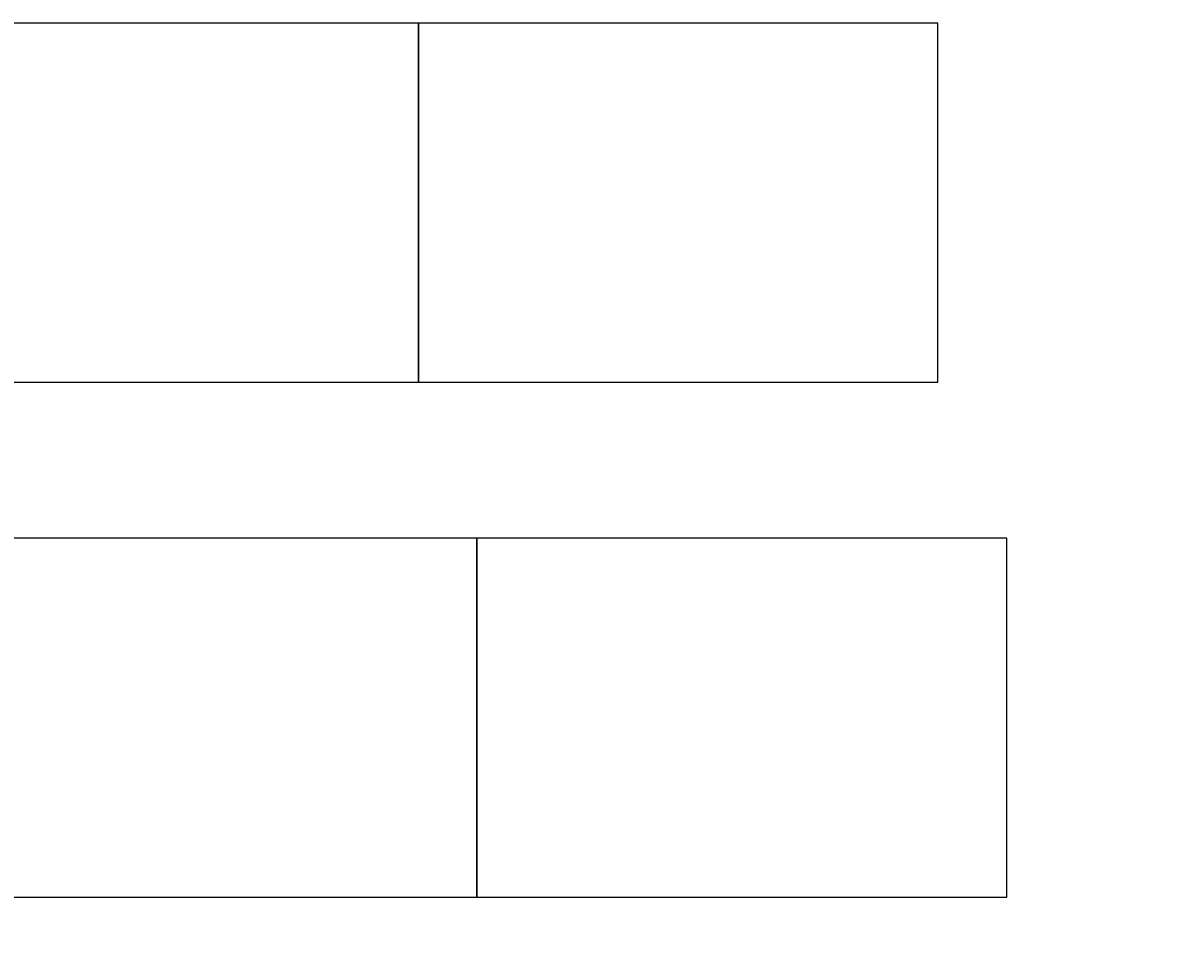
# Model space of a CAD drawing. Header units: feet. Extents: x -163 to 269, y -140 to 167.
# Tile 4 of 7: x 135 to 202, y 0 to 54. Entities that reach past the tile are written whole.
import ezdxf
from ezdxf import colors
from ezdxf.entities.mleader import LeaderData, LeaderLine
from ezdxf.math import Vec2, Vec3

# ---------------------------------------------------------------- set-up
doc = ezdxf.new("R2010")
doc.units = ezdxf.units.FT
doc.header["$MEASUREMENT"] = 0
doc.layers.add('SC_Scratch8', color=7, linetype='Continuous', plot=False)
doc.layers.add('text', color=9, linetype='Continuous')
doc.styles.get("Standard").update_dxf_attribs({"font": 'arial.ttf'})

msp = doc.modelspace()

# ---------------------------------------------------------------- linework, layer by layer
at = {"layer": 'SC_Scratch8', "color": 2, "flags": 128}
for points in [[(127.305, 54.499), (127.305, 33.499), (157.685, 33.499), (157.685, 54.499)], [(130.098, 24.374), (130.098, 3.374), (161.098, 3.374), (161.098, 24.374)]]:
    msp.add_lwpolyline(points, close=True, dxfattribs=at)
at = {"layer": 'SC_Scratch8', "color": 5, "flags": 128}
for points in [[(157.685, 54.499), (157.685, 33.499), (188.065, 33.499), (188.065, 54.499)], [(161.098, 24.374), (161.098, 3.374), (192.098, 3.374), (192.098, 24.374)]]:
    msp.add_lwpolyline(points, close=True, dxfattribs=at)

# ---------------------------------------------------------------- leaders
at = {"layer": 'text'}
ml = msp.add_multileader_mtext('Standard', dxfattribs=at)
ml.set_content('NOTE: POLE, BASE, CABINET, ALL\\PHARDWARE, ETC. {\\H1.00033x;ASSOCIATED WITH \\PTHE INSTALLATION OF THIS ITEM SHALL \\PBE GALVANIZED WITH A BLACK FINISH, \\P\\H0.99943x;PER ODOT SUPPLEMENTAL SPEC 916\\H1.00057x;.\\P} ', color=256)
ml.set_leader_properties(color=256, linetype='ByLayer', lineweight=-1)
ml.build(insert=Vec2(0, 0))
ml.multileader.update_dxf_attribs({"dogleg_length": 0.125, "arrow_head_size": 0.125})
ctx = ml.context
ctx.base_point, ctx.char_height, ctx.arrow_head_size, ctx.landing_gap_size, ctx.plane_origin = Vec3(248.441, 28.306), 0.125, 0.125, 0.125, Vec3(247.806, 27.817)
notes = []
notes.append((ctx, [(0, (0, 0, 0), (0, 0), (1, 0), 1, [])]))
ctx.mtext.insert, ctx.mtext.flow_direction = Vec3(248.566, 28.368), 5
ml = msp.add_multileader_mtext('Standard', dxfattribs=at)
ml.set_content('NOTE: POLE, BASE, CABINET, ALL\\PHARDWARE, ETC. {\\H1.00033x;ASSOCIATED WITH \\PTHE INSTALLATION OF THIS ITEM SHALL \\PBE GALVANIZED WITH A BLACK FINISH, \\P\\H0.99943x;PER ODOT SUPPLEMENTAL SPEC 916\\H1.00057x;.\\P} ', color=256)
ml.set_leader_properties(color=256, linetype='ByLayer', lineweight=-1)
ml.build(insert=Vec2(0, 0))
ml.multileader.update_dxf_attribs({"dogleg_length": 0.125, "arrow_head_size": 0.125})
ctx = ml.context
ctx.base_point, ctx.char_height, ctx.arrow_head_size, ctx.landing_gap_size, ctx.plane_origin = Vec3(243.903, 5.306), 0.125, 0.125, 0.125, Vec3(243.268, 4.817)
notes.append((ctx, [(0, (0, 0, 0), (0, 0), (1, 0), 1, [])]))
ctx.mtext.insert, ctx.mtext.flow_direction = Vec3(244.028, 5.368), 5
for ctx, leaders in notes:
    for number, flags, end, landing, length, lines in leaders:
        leader = LeaderData()
        leader.index, (leader.has_last_leader_line, leader.has_dogleg_vector, leader.attachment_direction) = number, flags
        leader.last_leader_point, leader.dogleg_vector, leader.dogleg_length = Vec3(end), Vec3(landing), length
        for number, points, colour, breaks in lines:
            line = LeaderLine()
            line.index, line.vertices, line.color, line.breaks = number, Vec3.list(points), colors.encode_raw_color(colour), breaks
            leader.lines.append(line)
        ctx.leaders.append(leader)

doc.saveas('drawing.dxf')
